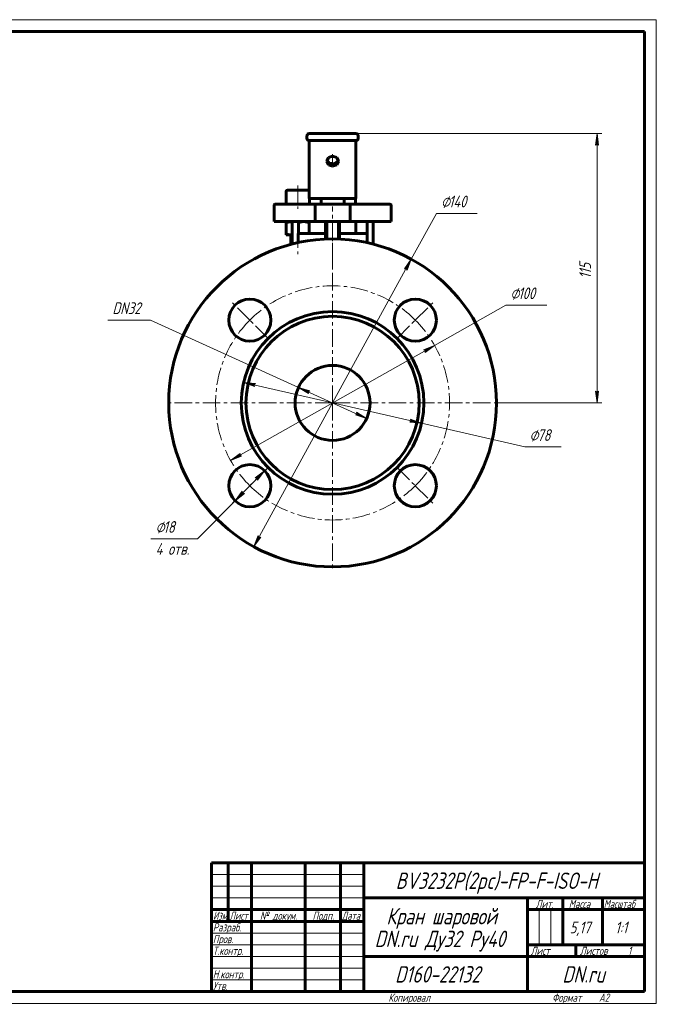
# Model space of a CAD drawing. Header units: millimetres. Extents: x 0 to 594, y 0 to 420.
# Tile 3 of 3: x 322 to 594, y 0 to 420. Entities that reach past the tile are written whole.
import ezdxf

# ---------------------------------------------------------------- set-up
doc = ezdxf.new("R2010")
doc.units = ezdxf.units.MM
for name, pattern in [('K5LT_AXLED', [12, 7.5, -1.5, 1.5, -1.5]), ('K5LT_BASIC', [0]), ('K5LT_THIN', [0])]:
    doc.linetypes.add(name, pattern=pattern)
doc.layers.add('Системный слой', color=7, linetype='Continuous')
doc.layers.add('Системный слой (1)', color=251, linetype='Continuous', true_color=0x6c6c6c)
doc.styles.add('KDIMTEXTSTYLE', font='txt', dxfattribs={"width": 0.96, "oblique": 15, "height": 5})
doc.styles.add('KTEXTSTYLE', font='txt', dxfattribs={"width": 0.96, "height": 5})
doc.dimstyles.new('KDIMSTYLE (1.00)', dxfattribs={"dimtxt": 5, "dimasz": 1, "dimexe": 2, "dimexo": 0, "dimgap": 1, "dimtad": 1, "dimtxsty": 'KDIMTEXTSTYLE', "dimsah": 1, "dimcen": 0, "dimdle": 1, "dimadec": 0, "dimazin": 0, "dimtfac": 0.667, "dimtmove": 0, "dimatfit": 3, "dimfxl": 1, "dimtvp": 1, "dimtolj": 1, "dimtzin": 0, "dimarcsym": 0})

# ---------------------------------------------------------------- blocks, each defined once
blk = doc.blocks.new('U6')
at = {"layer": 'Системный слой (1)', "color": 143, "linetype": 'K5LT_BASIC', "lineweight": 60, "true_color": 0x33acca}
for p, q in [((444.07, 333.72), (443.31, 333.77)), ((444.84, 333.59), (444.07, 333.72)), ((445.66, 333.37), (444.84, 333.59))]:
    blk.add_line(p, q, dxfattribs=at)
blk = doc.blocks.new('U7')
at = {"layer": 'Системный слой (1)', "color": 143, "linetype": 'K5LT_BASIC', "lineweight": 60, "true_color": 0x33acca}
for p, q in [((453.9, 361.14), (455.66, 361.78)), ((455.66, 361.78), (457.43, 361.14)), ((453.16, 359.61), (453.9, 361.14)), ((453.9, 358.08), (453.16, 359.61)), ((455.66, 357.45), (453.9, 358.08)), ((457.43, 358.08), (455.66, 357.45)), ((457.43, 361.14), (458.16, 359.61)), ((458.16, 359.61), (457.43, 358.08))]:
    blk.add_line(p, q, dxfattribs=at)
blk = doc.blocks.new('U8')
at = {"layer": 'Системный слой (1)', "color": 143, "linetype": 'K5LT_BASIC', "lineweight": 60, "true_color": 0x33acca}
for p, q in [((453.23, 360.11), (454.35, 358.77)), ((454.35, 358.77), (456.24, 358.5)), ((456.24, 358.5), (457.79, 359.47)), ((457.79, 359.47), (458.1, 360.11))]:
    blk.add_line(p, q, dxfattribs=at)
blk = doc.blocks.new('U9')
at = {"layer": 'Системный слой (1)', "color": 143, "linetype": 'K5LT_BASIC', "lineweight": 60, "true_color": 0x33acca}
for p, q in [((440.81, 347.27), (436.41, 347.27)), ((445.21, 347.27), (440.81, 347.27))]:
    blk.add_line(p, q, dxfattribs=at)
blk = doc.blocks.new('U10')
at = {"layer": 'Системный слой (1)', "color": 143, "linetype": 'K5LT_BASIC', "lineweight": 60, "true_color": 0x33acca}
for p, q in [((441.86, 333.61), (441.08, 333.41)), ((442.59, 333.73), (441.86, 333.61)), ((443.31, 333.77), (442.59, 333.73))]:
    blk.add_line(p, q, dxfattribs=at)
blk = doc.blocks.new('U11')
at = {"layer": 'Системный слой (1)', "color": 30, "linetype": 'K5LT_AXLED', "lineweight": 18, "true_color": 0xff8000}
for q in [(455.66, 328.37), (383.66, 256.37), (527.66, 256.37), (455.66, 184.37)]:
    blk.add_line((455.66, 256.37), q, dxfattribs=at)
blk = doc.blocks.new('U12')
at = {"layer": 'Системный слой (1)', "color": 30, "linetype": 'K5LT_AXLED', "lineweight": 18, "true_color": 0xff8000}
for p, q in [((420.31, 291.72), (412.53, 299.5)), ((491.02, 291.72), (498.8, 299.5)), ((428.09, 283.94), (420.31, 291.72)), ((483.24, 283.94), (491.02, 291.72)), ((428.09, 228.79), (420.31, 221.01)), ((483.24, 228.79), (491.02, 221.01)), ((420.31, 221.01), (412.53, 213.23)), ((491.02, 221.01), (498.8, 213.23))]:
    blk.add_line(p, q, dxfattribs=at)
for start, end in [(45, 135), (135, 225), (315, 45), (225, 315)]:
    blk.add_arc((455.66, 256.37), 50, start, end, dxfattribs=at)
blk = doc.blocks.new('D5')
at = {"layer": 'Системный слой (1)'}
for points in [[(569.35, 366.37), (568.69, 371.37), (568.03, 366.37), (568.69, 366.87)], [(568.69, 256.37), (569.35, 261.37), (568.69, 260.87), (568.03, 261.37)]]:
    blk.add_hatch(color=7, dxfattribs=at).paths.add_polyline_path(points)
at = {"layer": 'Системный слой (1)', "color": 7, "linetype": 'K5LT_THIN', "lineweight": 18, "true_color": 0xffffff}
for p, q in [((465.66, 371.37), (570.69, 371.37)), ((568.03, 366.37), (568.69, 371.37)), ((568.69, 371.37), (569.35, 366.37)), ((568.69, 366.87), (568.03, 366.37)), ((569.35, 366.37), (568.69, 366.87)), ((568.69, 256.37), (568.03, 261.37)), ((568.03, 261.37), (568.69, 260.87)), ((568.69, 260.87), (569.35, 261.37)), ((569.35, 261.37), (568.69, 256.37)), ((525.66, 256.37), (570.69, 256.37))]:
    blk.add_line(p, q, dxfattribs=at)
blk.add_wipeout([(567.69, 309.45), (560.31, 309.45), (560.31, 317.93), (567.69, 317.93)]).dxf.layer = 'Системный слой (1)'
blk.add_line((568.69, 371.37), (568.69, 256.37), dxfattribs=at)
at = {"layer": 'Системный слой (1)', "color": 7, "insert": (561.1, 309.45), "char_height": 5, "attachment_point": 1, "rotation": 90, "style": 'KTEXTSTYLE'}
blk.add_mtext('\\fArial|b0|c204|p34;\\H5.0;\\W1.000;\\Q15;\\fGOST Type AU|b0|i0|c204|p34;\\Q15;\\W0.960;115', dxfattribs=at)
blk = doc.blocks.new('KDIMARROW_01')
at = {"layer": 'Системный слой'}
blk.add_hatch(color=0, dxfattribs=at).paths.add_polyline_path([(0, 0), (-5, 0.66), (-4.5, 0), (-5, -0.66)])
at = {"layer": 'Системный слой', "color": 0, "linetype": 'K5LT_THIN', "lineweight": 18}
for p, q in [((-4.5, 0), (-5, 0.66)), ((-5, 0.66), (0, 0)), ((0, 0), (-5, -0.66)), ((-5, -0.66), (-4.5, 0))]:
    blk.add_line(p, q, dxfattribs=at)
at = {"layer": 'Системный слой (1)', "color": 0, "linetype": 'K5LT_THIN', "lineweight": 18}
blk.add_line((225.98, 256.37), (224.98, 256.37), dxfattribs=at)
blk = doc.blocks.new('D6')
at = {"layer": 'Системный слой (1)'}
for points in [[(487.49, 313.04), (489.31, 317.75), (486.33, 313.68), (487.15, 313.8)], [(422.01, 194.99), (424.99, 199.05), (424.17, 198.93), (423.84, 199.69)]]:
    blk.add_hatch(color=7, dxfattribs=at).paths.add_polyline_path(points)
at = {"layer": 'Системный слой (1)', "color": 7, "linetype": 'K5LT_THIN', "lineweight": 18, "true_color": 0xffffff}
for p, q in [((422.01, 194.99), (489.31, 317.75)), ((486.33, 313.68), (489.31, 317.75)), ((489.31, 317.75), (487.49, 313.04)), ((487.15, 313.8), (486.33, 313.68)), ((487.49, 313.04), (487.15, 313.8)), ((422.01, 194.99), (423.84, 199.69)), ((424.99, 199.05), (422.01, 194.99)), ((423.84, 199.69), (424.17, 198.93)), ((424.17, 198.93), (424.99, 199.05))]:
    blk.add_line(p, q, dxfattribs=at)
blk.add_wipeout([(502.02, 338.27), (502.02, 345.65), (514.94, 345.65), (514.94, 338.27)]).dxf.layer = 'Системный слой (1)'
for p, q in [((489.31, 317.75), (500.02, 337.27)), ((500.02, 337.27), (517.48, 337.27))]:
    blk.add_line(p, q, dxfattribs=at)
at = {"layer": 'Системный слой (1)', "color": 7, "char_height": 5, "attachment_point": 1, "style": 'KTEXTSTYLE'}
for s, insert in [('\\fArial|b0|c204|p34;\\H5.0;\\W1.000;\\Q15;\\fGOST Type AU|b0|i0|c204|p34;\\Q15;\\W0.960;⌀', (502.02, 344.86)), ('\\fArial|b0|c204|p34;\\H5.0;\\W1.000;\\Q15;\\fGOST Type AU|b0|i0|c204|p34;\\Q15;\\W0.960;140', (505.33, 344.86))]:
    blk.add_mtext(s, dxfattribs=dict(at, insert=insert))
blk = doc.blocks.new('D7')
at = {"layer": 'Системный слой (1)'}
for points in [[(495.18, 277.9), (499.22, 280.93), (494.54, 279.04), (495.3, 278.71)], [(412.11, 231.81), (416.79, 233.69), (416.03, 234.02), (416.14, 234.83)]]:
    blk.add_hatch(color=7, dxfattribs=at).paths.add_polyline_path(points)
at = {"layer": 'Системный слой (1)', "color": 7, "linetype": 'K5LT_THIN', "lineweight": 18, "true_color": 0xffffff}
for p, q in [((412.11, 231.81), (499.22, 280.93)), ((494.54, 279.04), (499.22, 280.93)), ((495.3, 278.71), (494.54, 279.04)), ((499.22, 280.93), (495.18, 277.9)), ((495.18, 277.9), (495.3, 278.71)), ((412.11, 231.81), (416.14, 234.83)), ((416.79, 233.69), (412.11, 231.81)), ((416.14, 234.83), (416.03, 234.02)), ((416.03, 234.02), (416.79, 233.69))]:
    blk.add_line(p, q, dxfattribs=at)
blk.add_wipeout([(531.64, 299.08), (531.64, 306.47), (544.69, 306.47), (544.69, 299.08)]).dxf.layer = 'Системный слой (1)'
for p, q in [((499.22, 280.93), (529.64, 298.08)), ((529.64, 298.08), (547.24, 298.08))]:
    blk.add_line(p, q, dxfattribs=at)
at = {"layer": 'Системный слой (1)', "color": 7, "char_height": 5, "attachment_point": 1, "style": 'KTEXTSTYLE'}
for s, insert in [('\\fArial|b0|c204|p34;\\H5.0;\\W1.000;\\Q15;\\fGOST Type AU|b0|i0|c204|p34;\\Q15;\\W0.960;⌀', (531.64, 305.67)), ('\\fArial|b0|c204|p34;\\H5.0;\\W1.000;\\Q15;\\fGOST Type AU|b0|i0|c204|p34;\\Q15;\\W0.960;100', (534.95, 305.67))]:
    blk.add_mtext(s, dxfattribs=dict(at, insert=insert))
blk = doc.blocks.new('D8')
at = {"layer": 'Системный слой (1)'}
for points in [[(422.03, 264.07), (422.67, 264.6), (417.65, 265.07), (422.37, 263.32)], [(493.68, 247.66), (488.95, 249.41), (489.29, 248.66), (488.66, 248.13)]]:
    blk.add_hatch(color=7, dxfattribs=at).paths.add_polyline_path(points)
at = {"layer": 'Системный слой (1)', "color": 7, "linetype": 'K5LT_THIN', "lineweight": 18, "true_color": 0xffffff}
for p, q in [((417.65, 265.07), (422.67, 264.6)), ((422.37, 263.32), (417.65, 265.07)), ((417.65, 265.07), (493.68, 247.66)), ((422.67, 264.6), (422.03, 264.07)), ((422.03, 264.07), (422.37, 263.32)), ((488.66, 248.13), (489.29, 248.66)), ((493.68, 247.66), (488.66, 248.13)), ((489.29, 248.66), (488.95, 249.41)), ((488.95, 249.41), (493.68, 247.66))]:
    blk.add_line(p, q, dxfattribs=at)
blk.add_wipeout([(539.8, 238.55), (539.8, 245.93), (550.82, 245.93), (550.82, 238.55)]).dxf.layer = 'Системный слой (1)'
for p, q in [((493.68, 247.66), (537.8, 237.55)), ((537.8, 237.55), (553.28, 237.55))]:
    blk.add_line(p, q, dxfattribs=at)
at = {"layer": 'Системный слой (1)', "color": 7, "char_height": 5, "attachment_point": 1, "style": 'KTEXTSTYLE'}
for s, insert in [('\\fArial|b0|c204|p34;\\H5.0;\\W1.000;\\Q15;\\fGOST Type AU|b0|i0|c204|p34;\\Q15;\\W0.960;⌀', (539.8, 245.13)), ('\\fArial|b0|c204|p34;\\H5.0;\\W1.000;\\Q15;\\fGOST Type AU|b0|i0|c204|p34;\\Q15;\\W0.960;78', (543.11, 245.13))]:
    blk.add_mtext(s, dxfattribs=dict(at, insert=insert))
blk = doc.blocks.new('D9')
at = {"layer": 'Системный слой (1)'}
for points in [[(423.59, 223.39), (426.63, 227.42), (422.65, 224.32), (423.47, 224.21)], [(413.99, 214.6), (417.97, 217.7), (417.15, 217.81), (417.03, 218.63)]]:
    blk.add_hatch(color=7, dxfattribs=at).paths.add_polyline_path(points)
at = {"layer": 'Системный слой (1)', "color": 7, "linetype": 'K5LT_THIN', "lineweight": 18, "true_color": 0xffffff}
for p, q in [((426.63, 227.42), (413.99, 214.6)), ((422.65, 224.32), (426.63, 227.42)), ((426.63, 227.42), (423.59, 223.39)), ((423.47, 224.21), (422.65, 224.32)), ((423.59, 223.39), (423.47, 224.21)), ((413.99, 214.6), (417.03, 218.63)), ((417.03, 218.63), (417.15, 217.81)), ((413.99, 214.6), (397.91, 198.32)), ((417.97, 217.7), (413.99, 214.6)), ((417.15, 217.81), (417.97, 217.7))]:
    blk.add_line(p, q, dxfattribs=at)
blk.add_wipeout([(380.04, 189.93), (380.04, 206.7), (395.28, 206.7), (395.28, 189.93)]).dxf.layer = 'Системный слой (1)'
blk.add_line((397.91, 198.32), (378.04, 198.32), dxfattribs=at)
at = {"layer": 'Системный слой (1)', "color": 7, "char_height": 5, "attachment_point": 1, "style": 'KTEXTSTYLE'}
for s, insert in [('\\fArial|b0|c204|p34;\\H5.0;\\W1.000;\\Q15;\\fGOST Type AU|b0|i0|c204|p34;\\Q15;\\W0.960;⌀', (380.04, 205.9)), ('\\fArial|b0|c204|p34;\\H5.0;\\W1.000;\\Q15;\\fGOST Type AU|b0|i0|c204|p34;\\Q15;\\W0.960;18', (383.35, 205.9)), ('\\fArial|b0|c204|p34;\\H5.0;\\W1.000;\\Q15;\\fGOST Type AU|b0|i0|c204|p34;\\Q15;\\W0.960;4 отв.', (380.04, 196.52))]:
    blk.add_mtext(s, dxfattribs=dict(at, insert=insert))
blk = doc.blocks.new('D10')
at = {"layer": 'Системный слой (1)'}
for points in [[(445.92, 261.51), (441.1, 262.98), (445.38, 260.32), (445.19, 261.12)], [(470.23, 249.75), (465.95, 252.42), (466.13, 251.61), (465.41, 251.22)]]:
    blk.add_hatch(color=7, dxfattribs=at).paths.add_polyline_path(points)
at = {"layer": 'Системный слой (1)', "color": 7, "linetype": 'K5LT_THIN', "lineweight": 18, "true_color": 0xffffff}
for p, q in [((441.1, 262.98), (377.84, 291.72)), ((441.1, 262.98), (445.92, 261.51)), ((445.38, 260.32), (441.1, 262.98)), ((470.23, 249.75), (441.1, 262.98)), ((445.92, 261.51), (445.19, 261.12)), ((445.19, 261.12), (445.38, 260.32)), ((466.13, 251.61), (465.95, 252.42)), ((465.95, 252.42), (470.23, 249.75)), ((465.41, 251.22), (466.13, 251.61)), ((470.23, 249.75), (465.41, 251.22))]:
    blk.add_line(p, q, dxfattribs=at)
blk.add_wipeout([(361.58, 292.72), (361.58, 300.1), (375.27, 300.1), (375.27, 292.72)]).dxf.layer = 'Системный слой (1)'
blk.add_line((377.84, 291.72), (359.58, 291.72), dxfattribs=at)
at = {"layer": 'Системный слой (1)', "color": 7, "insert": (361.58, 299.31), "char_height": 5, "attachment_point": 1, "style": 'KTEXTSTYLE'}
blk.add_mtext('\\fArial|b0|c204|p34;\\H5.0;\\W1.000;\\Q15;\\fGOST Type AU|b0|i0|c204|p34;\\Q15;\\W0.960;DN32', dxfattribs=at)
blk = doc.blocks.new('U39')
at = {"color": 7, "linetype": 'K5LT_THIN', "lineweight": 18, "true_color": 0xffffff}
for p, q in [((0, 420), (594, 420)), ((594, 420), (594, 0)), ((404, 55), (469, 55)), ((404, 50), (469, 50)), ((404, 45), (469, 45)), ((543.96, 25), (543.96, 40)), ((548.98, 25), (548.98, 40)), ((404, 30), (469, 30)), ((404, 25), (469, 25)), ((404, 20), (469, 20)), ((404, 15), (469, 15)), ((404, 10), (469, 10)), ((594, 0), (0, 0))]:
    blk.add_line(p, q, dxfattribs=at)
at = {"color": 143, "linetype": 'K5LT_BASIC', "lineweight": 60, "true_color": 0x33acca}
for p, q in [((20, 415), (589, 415)), ((589, 415), (589, 5)), ((404, 60), (589, 60)), ((404, 5), (404, 60)), ((411, 35), (411, 60)), ((421, 5), (421, 60)), ((444, 5), (444, 60)), ((459, 5), (459, 60)), ((469, 5), (469, 60)), ((469, 45), (589, 45)), ((539, 5), (539, 45)), ((554, 25), (554, 45)), ((571, 25), (571, 45)), ((404, 40), (469, 40)), ((539, 40), (554, 40)), ((554, 40), (589, 40)), ((404, 35), (469, 35)), ((539, 25), (589, 25)), ((559.57, 20), (559.57, 25)), ((469, 20), (539, 20)), ((539, 20), (589, 20)), ((589, 5), (20, 5))]:
    blk.add_line(p, q, dxfattribs=at)
at = {"color": 7, "attachment_point": 1, "style": 'KTEXTSTYLE'}
for s, insert, char_height in [('\\fArial|b0|c204|p34;\\H5.0;\\W1.000;\\Q15;\\fGOST Type AU|b0|i0|c204|p34;\\Q15;\\W0.960;\\H7.00;BV3232P(2pc)-FP-F-ISO-H', (482.63, 55.86), 7), ('\\fArial|b0|c204|p34;\\H5.0;\\W1.000;\\Q15;\\fGOST Type AU|b0|i0|c204|p34;\\Q15;\\W0.960;\\H3.50;Лит.', (542.47, 44.18), 3.5), ('\\fArial|b0|c204|p34;\\H5.0;\\W1.000;\\Q15;\\fGOST Type AU|b0|i0|c204|p34;\\Q15;\\W0.960;\\H3.50;Масса', (556.58, 44.18), 3.5), ('\\fArial|b0|c204|p34;\\H5.0;\\W1.000;\\Q15;\\fGOST Type AU|b0|i0|c204|p34;\\Q15;\\W0.926;\\H3.50;Масштаб', (571.52, 44.18), 3.5), ('\\fArial|b0|c204|p34;\\H5.0;\\W1.000;\\Q15;\\fGOST Type AU|b0|i0|c204|p34;\\Q15;\\W0.786;\\H3.50;Изм.', (404.62, 39.18), 3.5), ('\\fArial|b0|c204|p34;\\H5.0;\\W1.000;\\Q15;\\fGOST Type AU|b0|i0|c204|p34;\\Q15;\\W0.800;\\H3.50;Лист', (411.61, 39.18), 3.5), ('\\fArial|b0|c204|p34;\\H5.0;\\W1.000;\\Q15;\\fGOST Type AU|b0|i0|c204|p34;\\Q15;\\W0.960;\\H3.50;№ докум.', (424.63, 39.18), 3.5), ('\\fArial|b0|c204|p34;\\H5.0;\\W1.000;\\Q15;\\fGOST Type AU|b0|i0|c204|p34;\\Q15;\\W0.960;\\H3.50;Подп.', (447.1, 39.18), 3.5), ('\\fArial|b0|c204|p34;\\H5.0;\\W1.000;\\Q15;\\fGOST Type AU|b0|i0|c204|p34;\\Q15;\\W0.800;\\H3.50;Дата', (459.61, 39.18), 3.5), ('\\fArial|b0|c204|p34;\\H5.0;\\W1.000;\\Q15;\\fGOST Type AU|b0|i0|c204|p34;\\Q15;\\W0.960;\\H7.00;Кран шаровой', (478.65, 40.69), 7), ('\\fArial|b0|c204|p34;\\H5.0;\\W1.000;\\Q15;\\fGOST Type AU|b0|i0|c204|p34;\\Q15;\\W0.960;\\H3.50;Разраб.', (404.5, 34.18), 3.5), ('\\fArial|b0|c204|p34;\\H5.0;\\W1.000;\\Q15;\\fGOST Type AU|b0|i0|c204|p34;\\Q15;\\W0.960;5,17', (557.03, 34.9), 5), ('\\fArial|b0|c204|p34;\\H5.0;\\W1.000;\\Q15;\\fGOST Type AU|b0|i0|c204|p34;\\Q15;\\W0.960;{\\c16737820;1:1}', (576.44, 34.9), 5), ('\\fArial|b0|c204|p34;\\H5.0;\\W1.000;\\Q15;\\fGOST Type AU|b0|i0|c204|p34;\\Q15;\\W0.960;\\H7.00;DN.ru Ду32 Ру40', (473.65, 31.02), 7), ('\\fArial|b0|c204|p34;\\H5.0;\\W1.000;\\Q15;\\fGOST Type AU|b0|i0|c204|p34;\\Q15;\\W0.960;\\H3.50;Пров.', (404.5, 29.18), 3.5), ('\\fArial|b0|c204|p34;\\H5.0;\\W1.000;\\Q15;\\fGOST Type AU|b0|i0|c204|p34;\\Q15;\\W0.960;\\H3.50;Т.контр.', (404.5, 24.18), 3.5), ('\\fArial|b0|c204|p34;\\H5.0;\\W1.000;\\Q15;\\fGOST Type AU|b0|i0|c204|p34;\\Q15;\\W0.960;\\H3.50;Лист', (540.32, 24.18), 3.5), ('\\fArial|b0|c204|p34;\\H5.0;\\W1.000;\\Q15;\\fGOST Type AU|b0|i0|c204|p34;\\Q15;\\W0.960;\\H3.50;Листов', (561.36, 24.18), 3.5), ('\\fArial|b0|c204|p34;\\H5.0;\\W1.000;\\Q15;\\fGOST Type AU|b0|i0|c204|p34;\\Q15;\\W0.960;\\H3.50;1', (581.91, 24.18), 3.5), ('\\fArial|b0|c204|p34;\\H5.0;\\W1.000;\\Q15;\\fGOST Type AU|b0|i0|c204|p34;\\Q15;\\W0.960;\\H3.50;Н.контр.', (404.5, 14.18), 3.5), ('\\fArial|b0|c204|p34;\\H5.0;\\W1.000;\\Q15;\\fGOST Type AU|b0|i0|c204|p34;\\Q15;\\W0.960;\\H7.00;D160-22132', (482.35, 15.86), 7), ('\\fArial|b0|c204|p34;\\H5.0;\\W1.000;\\Q15;\\fGOST Type AU|b0|i0|c204|p34;\\Q15;\\W0.960;\\H7.00;DN.ru', (553.84, 15.86), 7), ('\\fArial|b0|c204|p34;\\H5.0;\\W1.000;\\Q15;\\fGOST Type AU|b0|i0|c204|p34;\\Q15;\\W0.960;\\H3.50;Утв.', (404.5, 9.18), 3.5), ('\\fArial|b0|c204|p34;\\H5.0;\\W1.000;\\Q15;\\fGOST Type AU|b0|i0|c204|p34;\\Q15;\\W0.960;\\H3.50;Копировал', (479.5, 4.18), 3.5), ('\\fArial|b0|c204|p34;\\H5.0;\\W1.000;\\Q15;\\fGOST Type AU|b0|i0|c204|p34;\\Q15;\\W0.960;\\H3.50;Формат', (549.5, 4.18), 3.5), ('\\fArial|b0|c204|p34;\\H5.0;\\W1.000;\\Q15;\\fGOST Type AU|b0|i0|c204|p34;\\Q15;\\W0.960;\\H3.50;A2', (569.5, 4.18), 3.5)]:
    blk.add_mtext(s, dxfattribs=dict(at, insert=insert, char_height=char_height))

msp = doc.modelspace()

# ---------------------------------------------------------------- linework, layer by layer
at = {"layer": 'Системный слой (1)', "color": 143, "linetype": 'K5LT_BASIC', "lineweight": 60, "true_color": 0x33acca}
for p, q in [((444.663, 370.365), (444.663, 369.365)), ((465.663, 371.365), (445.663, 371.365)), ((466.663, 369.365), (466.663, 370.365)), ((445.663, 367.635), (445.663, 368.365)), ((445.663, 368.365), (465.663, 368.365)), ((445.663, 345.654), (445.663, 367.635)), ((465.663, 367.635), (465.663, 368.365)), ((465.663, 367.635), (465.663, 345.654)), ((435.814, 346.668), (435.814, 341.268)), ((445.663, 343.654), (445.663, 345.654)), ((465.663, 345.654), (465.663, 343.654)), ((430.663, 333.768), (430.663, 340.768)), ((435.663, 341.268), (431.163, 341.268)), ((447.663, 341.268), (435.663, 341.268)), ((465.663, 343.654), (445.663, 343.654)), ((445.814, 343.654), (445.814, 341.268)), ((445.848, 343.654), (445.848, 341.268)), ((463.663, 341.268), (447.663, 341.268)), ((448.163, 333.768), (448.163, 340.768)), ((450.755, 343.654), (450.755, 341.268)), ((460.57, 343.654), (460.57, 341.268)), ((463.163, 333.768), (463.163, 340.768)), ((475.663, 341.268), (463.663, 341.268)), ((465.478, 343.654), (465.478, 341.268)), ((480.163, 341.268), (475.663, 341.268)), ((480.663, 333.768), (480.663, 340.768)), ((430.663, 333.768), (435.663, 333.768)), ((435.663, 333.768), (448.163, 333.768)), ((435.814, 333.322), (435.814, 333.768)), ((435.814, 328.515), (435.814, 333.322)), ((438.338, 333.768), (438.314, 333.768)), ((438.338, 333.768), (438.338, 324.188)), ((441.078, 328.768), (441.078, 333.768)), ((445.663, 328.768), (445.663, 333.768)), ((448.163, 333.768), (463.163, 333.768)), ((452.663, 333.768), (452.663, 326.301)), ((453.196, 326.322), (453.196, 333.768)), ((458.13, 333.768), (458.13, 326.322)), ((458.663, 326.301), (458.663, 333.768)), ((463.163, 333.768), (475.663, 333.768)), ((465.663, 328.768), (465.663, 333.768)), ((470.43, 328.768), (470.43, 333.768)), ((472.988, 324.188), (472.988, 333.768)), ((475.663, 333.768), (480.663, 333.768)), ((435.814, 328.068), (435.814, 328.515)), ((438.314, 328.068), (435.814, 328.068)), ((437.814, 328.068), (437.814, 324.051)), ((438.338, 328.068), (438.314, 328.068)), ((438.314, 328.068), (438.338, 328.068)), ((440.896, 328.768), (452.663, 328.768)), ((440.896, 328.768), (440.896, 324.79)), ((458.663, 328.768), (470.43, 328.768)), ((470.43, 324.79), (470.43, 328.768))]:
    msp.add_line(p, q, dxfattribs=at)
at = {"layer": 'Системный слой (1)', "color": 30, "linetype": 'K5LT_AXLED', "lineweight": 18, "true_color": 0xff8000}
for p, q in [((455.663, 357.61), (455.663, 362.61)), ((440.814, 349.268), (440.814, 339.268)), ((455.663, 314.153), (455.663, 340.218)), ((440.814, 330.068), (440.814, 319.882))]:
    msp.add_line(p, q, dxfattribs=at)
at = {"layer": 'Системный слой (1)', "color": 143, "linetype": 'K5LT_BASIC', "lineweight": 60, "true_color": 0x33acca}
for centre, radius in [((455.663, 256.365), 70), ((420.308, 291.721), 9), ((491.018, 291.721), 9), ((455.663, 256.365), 39), ((455.663, 256.365), 37), ((455.663, 256.365), 16), ((420.308, 221.01), 9), ((491.018, 221.01), 9)]:
    msp.add_circle(centre, radius, dxfattribs=at)
for centre, radius, start, end in [((445.663, 370.365), 1, 90, 180), ((465.663, 370.365), 1, 0, 90), ((445.663, 369.365), 1, 180, 270), ((465.663, 369.365), 1, 270, 0), ((436.414, 346.668), 0.6, 90, 180), ((445.214, 346.668), 0.6, 41.51888, 90), ((431.163, 340.768), 0.5, 90, 180), ((447.663, 340.768), 0.5, 0, 90), ((463.663, 340.768), 0.5, 90, 180), ((480.163, 340.768), 0.5, 0, 90)]:
    msp.add_arc(centre, radius, start, end, dxfattribs=at)
for points in [[(438.314, 333.768), (437.153, 333.768), (435.814, 333.322)], [(435.814, 328.515), (437.153, 328.068), (438.314, 328.068)]]:
    msp.add_rational_spline(points, [1, 1.0379548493, 1], degree=2, dxfattribs=at)

# ---------------------------------------------------------------- block references
at = {"layer": 'Системный слой (1)'}
for name in ['U7', 'U8', 'U9', 'U10', 'U6', 'U11', 'U12']:
    msp.add_blockref(name, (0, 0), dxfattribs=at)

# ---------------------------------------------------------------- next in the draw order: dimensions: what is measured, and where the dimension line sits
at = {"layer": 'Системный слой (1)', "color": 7}
dim = msp.add_linear_dim(base=(568.688, 371.365), p1=(525.663, 256.365), p2=(465.663, 371.365), angle=90, dimstyle='KDIMSTYLE (1.00)', override={"dimexo": 0, "dimpost": '\\fGOST Type AU|b0|c204|p34;\\H5.0;\\W0.960;\\Q15;<>', "dimblk1": 'KDIMARROW_01', "dimblk2": 'KDIMARROW_01', "dimse1": 0, "dimse2": 0, "dimclrt": 7, "dimtol": 1, "dimtp": 0, "dimtm": 0, "dimtdec": 5, "dimtolj": 1}, dxfattribs=at)
dim.commit()
dim.dimension.update_dxf_attribs({"geometry": 'D5', "text_midpoint": (568.688, 313.865), "dimtype": 160})

# ---------------------------------------------------------------- next in the draw order: dimensions: what is measured, and where the dimension line sits
dim = msp.add_diameter_dim_2p(p1=(422.011, 194.985), p2=(489.315, 317.746), dimstyle='KDIMSTYLE (1.00)', override={"dimtih": 1, "dimtoh": 1, "dimpost": '\\fGOST Type AU|b0|c204|p34;\\H5.0;\\W0.960;\\Q15;<>', "dimblk1": 'KDIMARROW_01', "dimblk2": 'KDIMARROW_01', "dimclrt": 7, "dimtol": 1, "dimtp": 0, "dimtm": 0, "dimtdec": 5, "dimtmove": 1, "dimatfit": 2, "dimtolj": 1}, dxfattribs=at)
dim.commit()
dim.dimension.update_dxf_attribs({"geometry": 'D6', "text_midpoint": (502.018, 337.268), "dimtype": 163})

# ---------------------------------------------------------------- next in the draw order: dimensions: what is measured, and where the dimension line sits
dim = msp.add_diameter_dim_2p(p1=(412.111, 231.805), p2=(499.215, 280.925), dimstyle='KDIMSTYLE (1.00)', override={"dimtih": 1, "dimtoh": 1, "dimpost": '\\fGOST Type AU|b0|c204|p34;\\H5.0;\\W0.960;\\Q15;<>', "dimblk1": 'KDIMARROW_01', "dimblk2": 'KDIMARROW_01', "dimclrt": 7, "dimtol": 1, "dimtp": 0, "dimtm": 0, "dimtdec": 5, "dimtmove": 1, "dimatfit": 2, "dimtolj": 1}, dxfattribs=at)
dim.commit()
dim.dimension.update_dxf_attribs({"geometry": 'D7', "text_midpoint": (531.644, 298.085), "dimtype": 163})
dim = msp.add_diameter_dim_2p(p1=(426.629, 227.416), p2=(413.986, 214.604), dimstyle='KDIMSTYLE (1.00)', override={"dimtih": 1, "dimtoh": 1, "dimpost": '\\fGOST Type AU|b0|c204|p34;\\H5.0;\\W0.960;\\Q15;<>\\X\\fGOST Type AU|b0|c204|p34;\\H5.0;\\W0.960;\\Q15;\\fGOST Type AU|b0|i0|c204|p34;\\Q15;4 отв.', "dimblk1": 'KDIMARROW_01', "dimblk2": 'KDIMARROW_01', "dimclrt": 7, "dimtol": 1, "dimtp": 0, "dimtm": 0, "dimtdec": 5, "dimtmove": 1, "dimatfit": 2, "dimtolj": 1}, dxfattribs=at)
dim.commit()
dim.dimension.update_dxf_attribs({"geometry": 'D9', "text_midpoint": (395.914, 198.316)})

# ---------------------------------------------------------------- next in the draw order: dimensions: what is measured, and where the dimension line sits
dim = msp.add_diameter_dim_2p(p1=(417.648, 265.075), p2=(493.678, 247.656), dimstyle='KDIMSTYLE (1.00)', override={"dimtih": 1, "dimtoh": 1, "dimpost": '\\fGOST Type AU|b0|c204|p34;\\H5.0;\\W0.960;\\Q15;<>', "dimblk1": 'KDIMARROW_01', "dimblk2": 'KDIMARROW_01', "dimclrt": 7, "dimtol": 1, "dimtp": 0, "dimtm": 0, "dimtdec": 5, "dimtmove": 1, "dimatfit": 2, "dimtolj": 1}, dxfattribs=at)
dim.commit()
dim.dimension.update_dxf_attribs({"geometry": 'D8', "text_midpoint": (539.802, 237.547), "dimtype": 163})

# ---------------------------------------------------------------- next in the draw order: dimensions: what is measured, and where the dimension line sits
dim = msp.add_diameter_dim_2p(p1=(470.23, 249.748), p2=(441.096, 262.983), dimstyle='KDIMSTYLE (1.00)', override={"dimtih": 1, "dimtoh": 1, "dimpost": '\\fGOST Type AU|b0|c204|p34;\\H5.0;\\W0.960;\\Q15;<>', "dimblk1": 'KDIMARROW_01', "dimblk2": 'KDIMARROW_01', "dimclrt": 7, "dimtol": 1, "dimtp": 0, "dimtm": 0, "dimtdec": 5, "dimtmove": 1, "dimatfit": 2, "dimtolj": 1}, dxfattribs=at)
dim.commit()
dim.dimension.update_dxf_attribs({"geometry": 'D10', "text_midpoint": (375.837, 291.721), "dimtype": 163})

# ---------------------------------------------------------------- next in the draw order: block references
msp.add_blockref('U39', (0, 0))

doc.saveas('drawing.dxf')
